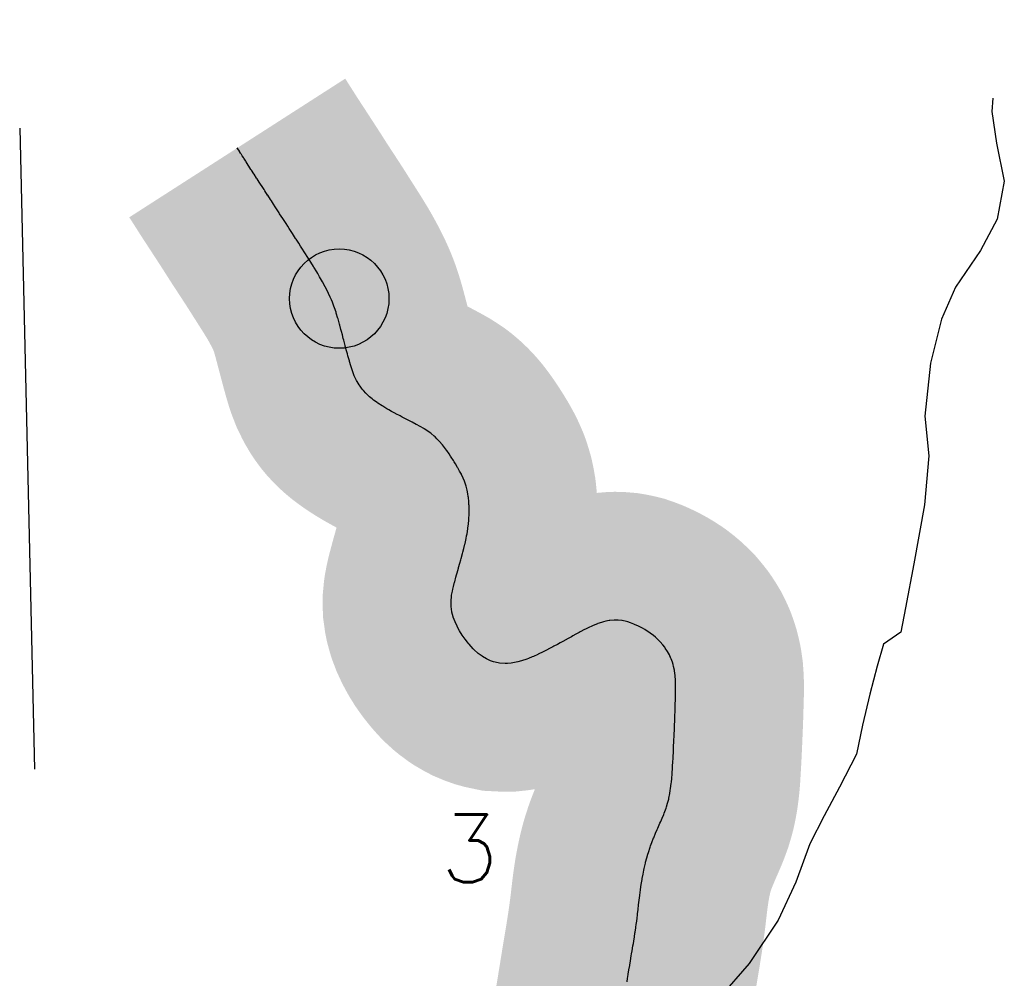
# Model space of a CAD drawing. Header units: feet. Extents: x 18803 to 104580, y -6601 to 116448.
# Tile 59 of 102: x 34342 to 38179, y 112082 to 115818. Entities that reach past the tile are written whole.
import ezdxf

# ---------------------------------------------------------------- set-up
doc = ezdxf.new("R2010")
doc.units = ezdxf.units.FT
doc.header["$LTSCALE"] = 100
doc.header["$MEASUREMENT"] = 0
doc.linetypes.add('DASHED', pattern=[0.75, 0.5, -0.25])
doc.layers.get('0').update_dxf_attribs({"color": 253})
for name, color, linetype in [('ELPC BOLD TITLE SHEET', 3, 'Continuous'), ('ELPC-XIST', 6, 'Continuous'), ('ELRGOV-SECTION', 253, 'DASHED'), ('ESR-MONS', 2, 'Continuous'), ('ET-SEC NUMBS', 253, 'Continuous'), ('SL-VICINITY MAP', 2, 'Continuous')]:
    doc.layers.add(name, color=color, linetype=linetype)
doc.styles.add('L2640', font='simplex.shx', dxfattribs={"height": 264})

# ---------------------------------------------------------------- blocks, each defined once
blk = doc.blocks.new('escor')
h = blk.add_hatch(color=155)
edge = h.paths.add_edge_path()
edge.add_arc((0, 0), 0.07333333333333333, 0, 360)
blk.add_circle((0, 0), 0.07333333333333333)

msp = doc.modelspace()

# ---------------------------------------------------------------- linework, layer by layer
at = {"layer": 'ELPC BOLD TITLE SHEET', "const_width": 1000}
msp.add_lwpolyline([(36461.2769755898, 111574.4424003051), (36471.24968207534, 111586.1811316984), (36474.11270233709, 111589.5224765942), (36481.48161731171, 111598.0546071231), (36491.64898539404, 111609.6753604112), (36499.17473823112, 111618.2471911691), (36501.62827540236, 111621.0516889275), (36511.66995430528, 111632.457100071), (36521.88917489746, 111643.9782473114), (36523.83705844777, 111646.1865525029), (36532.21488888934, 111655.6402284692), (36542.74528933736, 111667.5654078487), (36548.10133299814, 111673.616047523), (36553.46533478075, 111679.6682514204), (36564.31035306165, 111691.9875418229), (36572.05500701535, 111700.8502370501), (36575.29353659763, 111704.5787078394), (36586.25096192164, 111717.4465250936), (36594.83213258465, 111727.4185110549), (36597.07441522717, 111730.1790399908), (36606.97685061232, 111742.5767950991), (36616.36087625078, 111754.8362950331), (36624.28946804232, 111766.50200505), (36632.08964481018, 111778.5804205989), (36637.35471465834, 111787.1072995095), (36639.45807423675, 111791.0961242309), (36646.00429565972, 111804.1340380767), (36651.94219797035, 111816.7079748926), (36655.17611000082, 111823.9182183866), (36656.98500776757, 111828.6887840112), (36661.9719985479, 111842.4738812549), (36666.68998090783, 111856.7838790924), (36669.18832052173, 111864.846643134), (36671.02841400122, 111871.5236751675), (36675.01291600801, 111886.664387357), (36678.93648444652, 111902.0369543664), (36680.31866962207, 111907.7249062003), (36682.44563695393, 111917.6423707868), (36685.78299282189, 111933.4585647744), (36688.92160400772, 111949.1220196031), (36689.54769549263, 111952.432922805), (36691.71554488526, 111964.7681946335), (36694.35781265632, 111980.2220368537), (36696.907887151, 111995.6757590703), (36697.22356200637, 111997.5341424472), (36699.32026898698, 112010.5629358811), (36701.66103403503, 112025.2435328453), (36704.04772910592, 112039.5311733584), (36704.5539020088, 112042.6424266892), (36706.40712497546, 112053.8352289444), (36708.68355383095, 112068.348599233), (36711.06036570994, 112083.2369857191), (36711.81375223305, 112087.8372390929), (36713.56390094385, 112098.7356341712), (36716.22862812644, 112114.9955541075), (36719.08125639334, 112132.2389052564), (36719.19991451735, 112132.9684762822), (36722.08779249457, 112150.4670399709), (36725.24759766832, 112169.8155835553), (36726.43111258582, 112176.897244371), (36728.55639836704, 112189.6224497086), (36731.69770104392, 112208.6247907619), (36733.25779750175, 112218.3296964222), (36734.56949003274, 112226.6854765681), (36737.32272480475, 112244.1934521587), (36739.42133719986, 112257.4450600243), (36739.99722339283, 112261.3782683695), (36742.48565983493, 112278.8670271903), (36744.76497575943, 112294.8399492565), (36745.06160423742, 112296.9335525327), (36747.58780007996, 112315.2150292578), (36749.73777972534, 112331.37461693), (36749.95806868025, 112333.079555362), (36752.13107376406, 112350.5491359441), (36754.03181363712, 112367.8997223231), (36756.23788066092, 112386.6106577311), (36758.31483291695, 112404.1911173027), (36758.60351211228, 112406.5348368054), (36761.26137116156, 112426.8468769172), (36762.97019777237, 112439.2295307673), (36764.15817256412, 112447.2669337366), (36767.35712889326, 112467.7073462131), (36768.02028944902, 112471.6875471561), (36771.11631387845, 112488.4053041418), (36773.99188936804, 112502.944627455), (36775.39729060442, 112509.5485773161), (36780.17763351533, 112530.9756039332), (36781.09384088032, 112534.8062374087), (36785.69658914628, 112552.2100942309), (36789.81824877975, 112566.4295232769), (36791.81372954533, 112572.7767085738), (36798.30930247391, 112592.5966615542), (36800.18750954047, 112598.0255868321), (36805.28886243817, 112611.5071629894), (36812.45777915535, 112629.5939904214), (36812.66346671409, 112630.0982622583), (36820.06766843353, 112647.7555793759), (36826.23204694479, 112662.4875488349), (36828.11055757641, 112666.782442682), (36836.86141206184, 112686.7266794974), (36839.85319039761, 112693.5762152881), (36845.42890557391, 112706.5526761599), (36851.47803052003, 112721.071401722), (36853.45411365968, 112726.1634934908), (36860.69609404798, 112745.5798255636), (36862.20651749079, 112749.8471822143), (36866.65724905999, 112764.7143235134), (36871.00373540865, 112780.8399897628), (36871.62786965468, 112783.622333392), (36875.43352183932, 112802.7072744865), (36877.32405622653, 112813.5557086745), (36878.57561973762, 112821.9882273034), (36881.14368848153, 112841.6581291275), (36881.70475573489, 112846.5272359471), (36883.15779469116, 112861.3350136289), (36884.54796688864, 112879.3727868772), (36884.6662783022, 112881.1755212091), (36885.82317429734, 112901.2911629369), (36886.49233073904, 112912.7365084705), (36886.96461104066, 112921.7983178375), (36888.20325389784, 112942.5100727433), (36888.43462745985, 112946.7310725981), (36889.27413746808, 112963.3332675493), (36889.98608805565, 112977.9153934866), (36890.29705301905, 112984.5837144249), (36891.29502986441, 113005.9970828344), (36891.40437720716, 113008.314092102), (36892.24428753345, 113027.3980595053), (36892.62539035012, 113036.8026035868), (36893.08579284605, 113048.1564070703), (36893.77740073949, 113065.2873448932), (36893.8902782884, 113067.7606634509), (36894.62876229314, 113086.2294124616), (36894.96115149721, 113094.420745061), (36895.30266043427, 113104.751835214), (36895.30365832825, 113104.7841690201), (36895.3047177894, 113104.8162259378), (36895.88920642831, 113123.7572053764), (36895.92579791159, 113124.944622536), (36896.47373619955, 113143.0721979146), (36896.81805841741, 113156.3288180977), (36897.02875968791, 113162.779390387), (36897.62550538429, 113182.8844270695), (36897.68913278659, 113185.2241822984), (36898.04374731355, 113203.116541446), (36898.17774107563, 113213.2172634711), (36898.05457309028, 113223.2891136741), (36897.68240362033, 113239.4920767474), (36897.52411320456, 113242.9543478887), (36896.21256609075, 113261.5986027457), (36893.63872447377, 113280.0441939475), (36893.17507240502, 113282.6716542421), (36889.92821723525, 113297.3221862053), (36888.10350930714, 113304.5036472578), (36885.27842325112, 113313.6325628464), (36880.7108922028, 113326.7790693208), (36879.94904451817, 113328.6736842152), (36873.66632246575, 113342.3639000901), (36870.06718148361, 113349.3557980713), (36866.31709304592, 113355.6310239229), (36857.56580058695, 113369.0962951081), (36855.5037878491, 113372.0550718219), (36847.69176604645, 113381.8871752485), (36838.28123518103, 113393.1128402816), (36837.04675199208, 113394.3921199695), (36824.74404098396, 113406.3436066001), (36819.30118270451, 113411.3434307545), (36811.40106691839, 113417.9809839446), (36798.85362602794, 113427.7450347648), (36797.60761420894, 113428.6202331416), (36783.31832410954, 113437.9580101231), (36777.60181814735, 113441.4058327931), (36768.61754345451, 113446.4781201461), (36756.52326221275, 113452.8446460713), (36753.48007040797, 113454.3429990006), (36737.88188092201, 113461.5248110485), (36734.86400109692, 113462.8231211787), (36722.09793206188, 113467.7084294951), (36712.0119620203, 113471.1780633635), (36706.25137773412, 113472.65748413), (36690.29063593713, 113476.0112919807), (36688.02980199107, 113476.3847405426), (36674.2581326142, 113477.538052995), (36663.17932215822, 113477.9032523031), (36658.22149745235, 113477.7111675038), (36642.23512387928, 113476.3798602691), (36639.21159038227, 113475.9481827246), (36626.1786116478, 113473.3326341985), (36617.23512384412, 113471.2091506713), (36609.68172512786, 113469.0101230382), (36595.1178824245, 113464.2772601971), (36593.07337580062, 113463.5184972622), (36576.42517287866, 113456.8198174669), (36572.11916320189, 113454.9528084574), (36559.88693720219, 113449.274867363), (36546.98065751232, 113443.018862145), (36543.41715267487, 113441.2147632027), (36526.61032236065, 113432.3938026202), (36521.91879342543, 113429.9188895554), (36509.34234225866, 113423.0611983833), (36497.28969258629, 113416.411037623), (36491.80167368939, 113413.3813144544), (36473.88256805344, 113403.4462459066), (36472.74785002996, 113402.8225791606), (36472.74077582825, 113402.8186970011), (36472.73209698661, 113402.8139269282), (36455.71823723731, 113393.4770678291), (36455.70275693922, 113393.4685466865), (36455.68682488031, 113393.4598034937), (36448.1813434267, 113389.328391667), (36437.48289014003, 113383.4948230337), (36423.73007340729, 113376.0546431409), (36419.11013152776, 113373.6235017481), (36400.95854033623, 113364.2437029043), (36400.46108768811, 113363.9874703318), (36381.54857789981, 113354.4369079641), (36362.75105265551, 113345.3342763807), (36361.34351656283, 113344.6662761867), (36343.942176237, 113336.5332291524), (36339.65556639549, 113334.6083233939), (36324.96364171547, 113328.5017636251), (36317.94734902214, 113325.9237243), (36296.87913657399, 113319.0555168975), (36283.71827431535, 113315.2162976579), (36277.31789970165, 113313.9343204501), (36256.6650360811, 113310.7547466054), (36243.41281048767, 113309.4228310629), (36234.39910807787, 113309.3182238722), (36211.82279355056, 113310.455775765), (36194.57080270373, 113314.0804842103), (36188.31600551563, 113315.7939644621), (36177.03032582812, 113319.8460821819), (36165.78711064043, 113324.6459657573), (36160.52098628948, 113327.3724785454), (36144.97879925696, 113336.4055457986), (36144.14449747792, 113336.960347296), (36128.50427541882, 113348.5663449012), (36126.16828951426, 113350.4908959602), (36114.41796175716, 113361.1908335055), (36108.74047918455, 113366.7690091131), (36101.4485716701, 113374.6861869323), (36093.10940907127, 113384.2303262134), (36089.34164063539, 113388.8002103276), (36078.96482282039, 113402.116275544), (36077.78149822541, 113403.7150016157), (36066.66207010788, 113419.4784430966), (36056.44067926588, 113435.9829393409), (36055.99419948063, 113436.7615506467), (36046.93654485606, 113453.4076338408), (36046.5193425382, 113454.2396326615), (36038.37750479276, 113471.8599207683), (36031.56440480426, 113489.7426310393), (36031.28581589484, 113490.6458305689), (36026.32982142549, 113508.8796948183), (36025.97096097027, 113510.6451184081), (36023.13366133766, 113530.6727723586), (36022.80271838, 113551.7619587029), (36024.66611223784, 113571.4274286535), (36025.1672833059, 113574.9188344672), (36028.2330817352, 113590.7295024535), (36030.0687435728, 113599.345855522), (36032.48316927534, 113609.1692781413), (36036.77720898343, 113625.7808695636), (36037.1312861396, 113627.1086900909), (36041.91946293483, 113644.900411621), (36044.3340464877, 113653.9349874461), (36046.76394682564, 113662.7749120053), (36051.84650595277, 113680.9715540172), (36052.37884385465, 113682.8911025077), (36057.10961651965, 113699.564201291), (36060.74598735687, 113712.490169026), (36062.47331782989, 113718.7827580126), (36067.82442576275, 113738.0518191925), (36069.1945186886, 113743.1185399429), (36072.8217207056, 113757.26451648), (36077.04976618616, 113774.479805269), (36077.5086073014, 113776.4633177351), (36081.66491710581, 113795.7525107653), (36083.75410069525, 113805.9869591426), (36085.30827529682, 113814.9714778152), (36088.29559291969, 113834.3437348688), (36088.65254760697, 113836.6222888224), (36090.69230871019, 113853.5479579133), (36091.93707465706, 113867.1339296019), (36092.28733299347, 113872.2911203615), (36093.12718659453, 113890.4543175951), (36093.296594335, 113897.5576964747), (36093.2867470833, 113908.3134977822), (36093.01427536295, 113925.0765835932), (36092.89369555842, 113928.873399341), (36091.95677992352, 113940.6627537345), (36090.50364683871, 113955.6249927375), (36090.0104811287, 113959.6321320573), (36088.26667506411, 113969.9323696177), (36085.35257202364, 113984.6887216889), (36084.20962939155, 113989.672408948), (36081.24781933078, 113999.955558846), (36076.30451191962, 114015.7230673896), (36074.89971443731, 114019.6911723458), (36070.17093890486, 114030.9562318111), (36063.68790946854, 114045.3618050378), (36063.2023854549, 114046.3612569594), (36056.40844770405, 114059.1691429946), (36049.71786868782, 114071.2604335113), (36048.71350717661, 114072.9533899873), (36040.40883116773, 114086.6154595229), (36035.28579569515, 114094.951286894), (36032.04014219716, 114100.1028251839), (36023.6470982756, 114113.1938819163), (36020.75979171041, 114117.6048998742), (36015.11059004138, 114126.0220463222), (36006.34982563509, 114138.6857734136), (36005.29583362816, 114140.1654452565), (35997.28868727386, 114151.0033992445), (35989.90154738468, 114160.6829628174), (35988.053324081, 114162.927584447), (35978.44442552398, 114174.1562999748), (35975.595499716, 114177.3391525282), (35968.13448630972, 114184.9626012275), (35960.65405996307, 114192.2277761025), (35957.1703181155, 114195.3821731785), (35945.57831760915, 114205.2110935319), (35942.13746862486, 114207.8372441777), (35932.34296341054, 114214.3512559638), (35918.21543969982, 114223.6626103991), (35916.95128899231, 114224.4500887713), (35903.12824803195, 114232.2491471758), (35888.38960400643, 114240.218379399), (35887.52563157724, 114240.6833487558), (35871.94140495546, 114248.9762200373), (35859.02016516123, 114255.7268621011), (35856.31745122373, 114257.1248839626), (35840.39369326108, 114265.2594904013), (35832.40750503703, 114269.3531072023), (35824.1811519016, 114273.6030319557), (35807.63581759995, 114282.3057791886), (35806.35993590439, 114282.9922862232), (35790.67344193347, 114291.6556258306), (35780.8823404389, 114297.1942863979), (35773.01900726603, 114301.7836053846), (35756.83149552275, 114311.5552631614), (35755.16643970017, 114312.5966072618), (35737.83885977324, 114323.9683432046), (35734.94496333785, 114325.9343641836), (35721.15236359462, 114335.8634068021), (35714.97338957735, 114340.5568198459), (35705.29980686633, 114348.625975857), (35697.02142277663, 114356.0574257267), (35690.52856888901, 114362.4994828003), (35681.41262635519, 114372.3854145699), (35676.9388162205, 114377.7824793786), (35668.20993803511, 114389.6373523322), (35665.07056854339, 114394.4526052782), (35656.83385155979, 114408.4601806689), (35654.92566948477, 114412.0806896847), (35645.959207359, 114430.6740042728), (35638.58834583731, 114449.455196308), (35635.90592698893, 114457.0633180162), (35632.29613868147, 114468.7154356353), (35627.1799888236, 114486.2571963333), (35626.664049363, 114488.0645571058), (35621.16413868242, 114507.8616741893), (35618.95581339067, 114515.9964000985), (35615.72794061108, 114528.0789317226), (35611.00787160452, 114545.8333424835), (35610.26570181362, 114548.6068620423), (35604.85543897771, 114569.1112574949), (35603.14954282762, 114575.4412563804), (35599.4132242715, 114589.6301406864), (35595.90952506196, 114602.8199335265), (35593.89555671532, 114610.5049562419), (35589.33158957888, 114627.8850874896), (35588.35025210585, 114631.5454683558), (35582.5146109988, 114652.5953888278), (35582.40915396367, 114652.9597662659), (35575.89808267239, 114674.5011345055), (35574.71070291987, 114678.2513844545), (35568.69330727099, 114695.7802561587), (35566.32056748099, 114702.2753808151), (35560.61926383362, 114716.782563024), (35556.89388230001, 114725.7594577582), (35551.76798223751, 114737.232262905), (35545.62176371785, 114750.5317897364), (35542.42312883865, 114757.0734832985), (35532.64391664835, 114776.5056148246), (35532.42275837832, 114776.9312790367), (35521.68952898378, 114797.1012566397), (35518.54213297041, 114802.8134132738), (35510.76919372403, 114816.6223583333), (35503.31932922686, 114829.3853958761), (35499.60962296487, 114835.5846514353), (35488.23171122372, 114854.1361447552), (35486.88916109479, 114856.3155120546), (35476.78089042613, 114872.5403016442), (35470.11621000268, 114883.0894575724), (35465.19576960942, 114890.7903995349), (35453.48375625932, 114909.2572375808), (35453.16593223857, 114909.755987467), (35441.58839117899, 114927.9110923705), (35436.46102628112, 114936.0031559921), (35429.59969708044, 114946.8628858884), (35419.46063693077, 114962.8512817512), (35417.43855455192, 114965.9980362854), (35405.03850411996, 114985.1824340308), (35402.94380571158, 114988.4180324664), (35392.55404839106, 115004.3796143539), (35386.32437194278, 115013.9498000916), (35380.0264269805, 115023.6076189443), (35380.01615492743, 115023.6233228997), (35380.00574716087, 115023.6392833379), (35369.51979246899, 115039.6705492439), (35367.48580748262, 115042.7702976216), (35354.99665013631, 115061.842396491), (35353.08430566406, 115064.8043617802), (35342.81463868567, 115080.8225910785), (35337.55990332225, 115089.1716516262), (35331.01283099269, 115099.589485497), (35322.75886960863, 115112.3418503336), (35322.73964910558, 115112.3717115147), (35322.72011981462, 115112.4018846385), (35319.48803633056, 115117.4234951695), (35308.64097591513, 115134.227653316), (35308.25586048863, 115134.8220960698), (35297.3660083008, 115151.6228386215), (35294.58018368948, 115155.9089050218), (35286.51001382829, 115168.282168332), (35280.66997307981, 115177.2403107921), (35275.81690470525, 115184.6947746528), (35267.37260233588, 115197.7072689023), (35265.38758940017, 115200.7455109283), (35255.22069187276, 115216.3038857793), (35254.77366092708, 115216.9875582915), (35245.07097637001, 115231.7862512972), (35243.03528416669, 115234.9015295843), (35234.97127928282, 115247.4678914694), (35232.48270376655, 115251.349603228), (35224.55212267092, 115263.8162407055), (35222.93092533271, 115266.3592284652), (35215.15131567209, 115278.5993601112), (35213.58506650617, 115281.0547663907), (35209.40914267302, 115287.6249233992), (35206.0462716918, 115292.876964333), (35205.46826193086, 115293.8100296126), (35203.89886293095, 115296.2580825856), (35202.68607646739, 115298.1748306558), (35198.35613780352, 115305.0000210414), (35198.20918292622, 115305.2291073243), (35192.00764878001, 115314.790387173), (35189.8426968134, 115318.1612971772)], dxfattribs=at)
at = {"layer": 'ELPC-XIST'}
msp.add_lwpolyline([(36708.68355383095, 112068.348599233), (36711.06036570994, 112083.2369857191), (36711.81375223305, 112087.8372390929), (36713.56390094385, 112098.7356341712), (36716.22862812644, 112114.9955541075), (36719.08125639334, 112132.2389052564), (36719.19991451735, 112132.9684762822), (36722.08779249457, 112150.4670399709), (36725.24759766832, 112169.8155835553), (36726.43111258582, 112176.897244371), (36728.55639836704, 112189.6224497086), (36731.69770104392, 112208.6247907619), (36733.25779750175, 112218.3296964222), (36734.56949003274, 112226.6854765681), (36737.32272480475, 112244.1934521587), (36739.42133719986, 112257.4450600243), (36739.99722339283, 112261.3782683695), (36742.48565983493, 112278.8670271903), (36744.76497575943, 112294.8399492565), (36745.06160423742, 112296.9335525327), (36747.58780007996, 112315.2150292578), (36749.73777972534, 112331.37461693), (36749.95806868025, 112333.079555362), (36752.13107376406, 112350.5491359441), (36754.03181363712, 112367.8997223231), (36756.23788066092, 112386.6106577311), (36758.31483291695, 112404.1911173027), (36758.60351211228, 112406.5348368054), (36761.26137116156, 112426.8468769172), (36762.97019777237, 112439.2295307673), (36764.15817256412, 112447.2669337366), (36767.35712889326, 112467.7073462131), (36768.02028944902, 112471.6875471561), (36771.11631387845, 112488.4053041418), (36773.99188936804, 112502.944627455), (36775.39729060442, 112509.5485773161), (36780.17763351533, 112530.9756039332), (36781.09384088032, 112534.8062374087), (36785.69658914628, 112552.2100942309), (36789.81824877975, 112566.4295232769), (36791.81372954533, 112572.7767085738), (36798.30930247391, 112592.5966615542), (36800.18750954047, 112598.0255868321), (36805.28886243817, 112611.5071629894), (36812.45777915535, 112629.5939904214), (36812.66346671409, 112630.0982622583), (36820.06766843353, 112647.7555793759), (36826.23204694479, 112662.4875488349), (36828.11055757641, 112666.782442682), (36836.86141206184, 112686.7266794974), (36839.85319039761, 112693.5762152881), (36845.42890557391, 112706.5526761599), (36851.47803052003, 112721.071401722), (36853.45411365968, 112726.1634934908), (36860.69609404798, 112745.5798255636), (36862.20651749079, 112749.8471822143), (36866.65724905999, 112764.7143235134), (36871.00373540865, 112780.8399897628), (36871.62786965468, 112783.622333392), (36875.43352183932, 112802.7072744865), (36877.32405622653, 112813.5557086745), (36878.57561973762, 112821.9882273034), (36881.14368848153, 112841.6581291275), (36881.70475573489, 112846.5272359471), (36883.15779469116, 112861.3350136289), (36884.54796688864, 112879.3727868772), (36884.6662783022, 112881.1755212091), (36885.82317429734, 112901.2911629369), (36886.49233073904, 112912.7365084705), (36886.96461104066, 112921.7983178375), (36888.20325389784, 112942.5100727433), (36888.43462745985, 112946.7310725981), (36889.27413746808, 112963.3332675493), (36889.98608805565, 112977.9153934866), (36890.29705301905, 112984.5837144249), (36891.29502986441, 113005.9970828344), (36891.40437720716, 113008.314092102), (36892.24428753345, 113027.3980595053), (36892.62539035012, 113036.8026035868), (36893.08579284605, 113048.1564070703), (36893.77740073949, 113065.2873448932), (36893.8902782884, 113067.7606634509), (36894.62876229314, 113086.2294124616), (36894.96115149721, 113094.420745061), (36895.30266043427, 113104.751835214), (36895.30365832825, 113104.7841690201), (36895.3047177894, 113104.8162259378), (36895.88920642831, 113123.7572053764), (36895.92579791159, 113124.944622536), (36896.47373619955, 113143.0721979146), (36896.81805841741, 113156.3288180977), (36897.02875968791, 113162.779390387), (36897.62550538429, 113182.8844270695), (36897.68913278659, 113185.2241822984), (36898.04374731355, 113203.116541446), (36898.17774107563, 113213.2172634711), (36898.05457309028, 113223.2891136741), (36897.68240362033, 113239.4920767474), (36897.52411320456, 113242.9543478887), (36896.21256609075, 113261.5986027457), (36893.63872447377, 113280.0441939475), (36893.17507240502, 113282.6716542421), (36889.92821723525, 113297.3221862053), (36888.10350930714, 113304.5036472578), (36885.27842325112, 113313.6325628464), (36880.7108922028, 113326.7790693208), (36879.94904451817, 113328.6736842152), (36873.66632246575, 113342.3639000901), (36870.06718148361, 113349.3557980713), (36866.31709304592, 113355.6310239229), (36857.56580058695, 113369.0962951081), (36855.5037878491, 113372.0550718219), (36847.69176604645, 113381.8871752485), (36838.28123518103, 113393.1128402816), (36837.04675199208, 113394.3921199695), (36824.74404098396, 113406.3436066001), (36819.30118270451, 113411.3434307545), (36811.40106691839, 113417.9809839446), (36798.85362602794, 113427.7450347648), (36797.60761420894, 113428.6202331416), (36783.31832410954, 113437.9580101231), (36777.60181814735, 113441.4058327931), (36768.61754345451, 113446.4781201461), (36756.52326221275, 113452.8446460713), (36753.48007040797, 113454.3429990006), (36737.88188092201, 113461.5248110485), (36734.86400109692, 113462.8231211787), (36722.09793206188, 113467.7084294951), (36712.0119620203, 113471.1780633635), (36706.25137773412, 113472.65748413), (36690.29063593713, 113476.0112919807), (36688.02980199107, 113476.3847405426), (36674.2581326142, 113477.538052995), (36663.17932215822, 113477.9032523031), (36658.22149745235, 113477.7111675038), (36642.23512387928, 113476.3798602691), (36639.21159038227, 113475.9481827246), (36626.1786116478, 113473.3326341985), (36617.23512384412, 113471.2091506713), (36609.68172512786, 113469.0101230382), (36595.1178824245, 113464.2772601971), (36593.07337580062, 113463.5184972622), (36576.42517287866, 113456.8198174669), (36572.11916320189, 113454.9528084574), (36559.88693720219, 113449.274867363), (36546.98065751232, 113443.018862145), (36543.41715267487, 113441.2147632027), (36526.61032236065, 113432.3938026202), (36521.91879342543, 113429.9188895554), (36509.34234225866, 113423.0611983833), (36497.28969258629, 113416.411037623), (36491.80167368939, 113413.3813144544), (36473.88256805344, 113403.4462459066), (36472.74785002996, 113402.8225791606), (36472.74077582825, 113402.8186970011), (36472.73209698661, 113402.8139269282), (36455.71823723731, 113393.4770678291), (36455.70275693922, 113393.4685466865), (36455.68682488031, 113393.4598034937), (36448.1813434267, 113389.328391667), (36437.48289014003, 113383.4948230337), (36423.73007340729, 113376.0546431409), (36419.11013152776, 113373.6235017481), (36400.95854033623, 113364.2437029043), (36400.46108768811, 113363.9874703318), (36381.54857789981, 113354.4369079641), (36362.75105265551, 113345.3342763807), (36361.34351656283, 113344.6662761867), (36343.942176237, 113336.5332291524), (36339.65556639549, 113334.6083233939), (36324.96364171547, 113328.5017636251), (36317.94734902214, 113325.9237243), (36296.87913657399, 113319.0555168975), (36283.71827431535, 113315.2162976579), (36277.31789970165, 113313.9343204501), (36256.6650360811, 113310.7547466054), (36243.41281048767, 113309.4228310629), (36234.39910807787, 113309.3182238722), (36211.82279355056, 113310.455775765), (36194.57080270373, 113314.0804842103), (36188.31600551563, 113315.7939644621), (36177.03032582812, 113319.8460821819), (36165.78711064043, 113324.6459657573), (36160.52098628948, 113327.3724785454), (36144.97879925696, 113336.4055457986), (36144.14449747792, 113336.960347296), (36128.50427541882, 113348.5663449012), (36126.16828951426, 113350.4908959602), (36114.41796175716, 113361.1908335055), (36108.74047918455, 113366.7690091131), (36101.4485716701, 113374.6861869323), (36093.10940907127, 113384.2303262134), (36089.34164063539, 113388.8002103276), (36078.96482282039, 113402.116275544), (36077.78149822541, 113403.7150016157), (36066.66207010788, 113419.4784430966), (36056.44067926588, 113435.9829393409), (36055.99419948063, 113436.7615506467), (36046.93654485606, 113453.4076338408), (36046.5193425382, 113454.2396326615), (36038.37750479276, 113471.8599207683), (36031.56440480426, 113489.7426310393), (36031.28581589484, 113490.6458305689), (36026.32982142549, 113508.8796948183), (36025.97096097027, 113510.6451184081), (36023.13366133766, 113530.6727723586), (36022.80271838, 113551.7619587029), (36024.66611223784, 113571.4274286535), (36025.1672833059, 113574.9188344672), (36028.2330817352, 113590.7295024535), (36030.0687435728, 113599.345855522), (36032.48316927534, 113609.1692781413), (36036.77720898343, 113625.7808695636), (36037.1312861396, 113627.1086900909), (36041.91946293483, 113644.900411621), (36044.3340464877, 113653.9349874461), (36046.76394682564, 113662.7749120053), (36051.84650595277, 113680.9715540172), (36052.37884385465, 113682.8911025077), (36057.10961651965, 113699.564201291), (36060.74598735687, 113712.490169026), (36062.47331782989, 113718.7827580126), (36067.82442576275, 113738.0518191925), (36069.1945186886, 113743.1185399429), (36072.8217207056, 113757.26451648), (36077.04976618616, 113774.479805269), (36077.5086073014, 113776.4633177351), (36081.66491710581, 113795.7525107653), (36083.75410069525, 113805.9869591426), (36085.30827529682, 113814.9714778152), (36088.29559291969, 113834.3437348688), (36088.65254760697, 113836.6222888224), (36090.69230871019, 113853.5479579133), (36091.93707465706, 113867.1339296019), (36092.28733299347, 113872.2911203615), (36093.12718659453, 113890.4543175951), (36093.296594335, 113897.5576964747), (36093.2867470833, 113908.3134977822), (36093.01427536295, 113925.0765835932), (36092.89369555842, 113928.873399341), (36091.95677992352, 113940.6627537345), (36090.50364683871, 113955.6249927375), (36090.0104811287, 113959.6321320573), (36088.26667506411, 113969.9323696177), (36085.35257202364, 113984.6887216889), (36084.20962939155, 113989.672408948), (36081.24781933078, 113999.955558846), (36076.30451191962, 114015.7230673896), (36074.89971443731, 114019.6911723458), (36070.17093890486, 114030.9562318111), (36063.68790946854, 114045.3618050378), (36063.2023854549, 114046.3612569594), (36056.40844770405, 114059.1691429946), (36049.71786868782, 114071.2604335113), (36048.71350717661, 114072.9533899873), (36040.40883116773, 114086.6154595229), (36035.28579569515, 114094.951286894), (36032.04014219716, 114100.1028251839), (36023.6470982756, 114113.1938819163), (36020.75979171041, 114117.6048998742), (36015.11059004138, 114126.0220463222), (36006.34982563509, 114138.6857734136), (36005.29583362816, 114140.1654452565), (35997.28868727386, 114151.0033992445), (35989.90154738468, 114160.6829628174), (35988.053324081, 114162.927584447), (35978.44442552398, 114174.1562999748), (35975.595499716, 114177.3391525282), (35968.13448630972, 114184.9626012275), (35960.65405996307, 114192.2277761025), (35957.1703181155, 114195.3821731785), (35945.57831760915, 114205.2110935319), (35942.13746862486, 114207.8372441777), (35932.34296341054, 114214.3512559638), (35918.21543969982, 114223.6626103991), (35916.95128899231, 114224.4500887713), (35903.12824803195, 114232.2491471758), (35888.38960400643, 114240.218379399), (35887.52563157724, 114240.6833487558), (35871.94140495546, 114248.9762200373), (35859.02016516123, 114255.7268621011), (35856.31745122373, 114257.1248839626), (35840.39369326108, 114265.2594904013), (35832.40750503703, 114269.3531072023), (35824.1811519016, 114273.6030319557), (35807.63581759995, 114282.3057791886), (35806.35993590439, 114282.9922862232), (35790.67344193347, 114291.6556258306), (35780.8823404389, 114297.1942863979), (35773.01900726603, 114301.7836053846), (35756.83149552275, 114311.5552631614), (35755.16643970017, 114312.5966072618), (35737.83885977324, 114323.9683432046), (35734.94496333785, 114325.9343641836), (35721.15236359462, 114335.8634068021), (35714.97338957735, 114340.5568198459), (35705.29980686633, 114348.625975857), (35697.02142277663, 114356.0574257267), (35690.52856888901, 114362.4994828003), (35681.41262635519, 114372.3854145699), (35676.9388162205, 114377.7824793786), (35668.20993803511, 114389.6373523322), (35665.07056854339, 114394.4526052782), (35656.83385155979, 114408.4601806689), (35654.92566948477, 114412.0806896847), (35645.959207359, 114430.6740042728), (35638.58834583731, 114449.455196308), (35635.90592698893, 114457.0633180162), (35632.29613868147, 114468.7154356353), (35627.1799888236, 114486.2571963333), (35626.664049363, 114488.0645571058), (35621.16413868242, 114507.8616741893), (35618.95581339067, 114515.9964000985), (35615.72794061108, 114528.0789317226), (35611.00787160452, 114545.8333424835), (35610.26570181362, 114548.6068620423), (35604.85543897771, 114569.1112574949), (35603.14954282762, 114575.4412563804), (35599.4132242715, 114589.6301406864), (35595.90952506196, 114602.8199335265), (35593.89555671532, 114610.5049562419), (35589.33158957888, 114627.8850874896), (35588.35025210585, 114631.5454683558), (35582.5146109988, 114652.5953888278), (35582.40915396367, 114652.9597662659), (35575.89808267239, 114674.5011345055), (35574.71070291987, 114678.2513844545), (35568.69330727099, 114695.7802561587), (35566.32056748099, 114702.2753808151), (35560.61926383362, 114716.782563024), (35556.89388230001, 114725.7594577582), (35551.76798223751, 114737.232262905), (35545.62176371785, 114750.5317897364), (35542.42312883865, 114757.0734832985), (35532.64391664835, 114776.5056148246), (35532.42275837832, 114776.9312790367), (35521.68952898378, 114797.1012566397), (35518.54213297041, 114802.8134132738), (35510.76919372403, 114816.6223583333), (35503.31932922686, 114829.3853958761), (35499.60962296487, 114835.5846514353), (35488.23171122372, 114854.1361447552), (35486.88916109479, 114856.3155120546), (35476.78089042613, 114872.5403016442), (35470.11621000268, 114883.0894575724), (35465.19576960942, 114890.7903995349), (35453.48375625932, 114909.2572375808), (35453.16593223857, 114909.755987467), (35441.58839117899, 114927.9110923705), (35436.46102628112, 114936.0031559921), (35429.59969708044, 114946.8628858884), (35419.46063693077, 114962.8512817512), (35417.43855455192, 114965.9980362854), (35405.03850411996, 114985.1824340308), (35402.94380571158, 114988.4180324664), (35392.55404839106, 115004.3796143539), (35386.32437194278, 115013.9498000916), (35380.0264269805, 115023.6076189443), (35380.01615492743, 115023.6233228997), (35380.00574716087, 115023.6392833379), (35369.51979246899, 115039.6705492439), (35367.48580748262, 115042.7702976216), (35354.99665013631, 115061.842396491), (35353.08430566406, 115064.8043617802), (35342.81463868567, 115080.8225910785), (35337.55990332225, 115089.1716516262), (35331.01283099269, 115099.589485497), (35322.75886960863, 115112.3418503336), (35322.73964910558, 115112.3717115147), (35322.72011981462, 115112.4018846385), (35319.48803633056, 115117.4234951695), (35308.64097591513, 115134.227653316), (35308.25586048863, 115134.8220960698), (35297.3660083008, 115151.6228386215), (35294.58018368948, 115155.9089050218), (35286.51001382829, 115168.282168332), (35280.66997307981, 115177.2403107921), (35275.81690470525, 115184.6947746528), (35267.37260233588, 115197.7072689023), (35265.38758940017, 115200.7455109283), (35255.22069187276, 115216.3038857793), (35254.77366092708, 115216.9875582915), (35245.07097637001, 115231.7862512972), (35243.03528416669, 115234.9015295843), (35234.97127928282, 115247.4678914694), (35232.48270376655, 115251.349603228), (35224.55212267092, 115263.8162407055), (35222.93092533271, 115266.3592284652), (35215.15131567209, 115278.5993601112), (35213.58506650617, 115281.0547663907), (35209.40914267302, 115287.6249233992), (35206.0462716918, 115292.876964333), (35205.46826193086, 115293.8100296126), (35203.89886293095, 115296.2580825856), (35202.68607646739, 115298.1748306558), (35198.35613780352, 115305.0000210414), (35198.20918292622, 115305.2291073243), (35192.00764878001, 115314.790387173), (35189.8426968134, 115318.1612971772)], dxfattribs=at)
at = {"layer": 'ELRGOV-SECTION', "ltscale": 50}
msp.add_line((34342.12000546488, 115396.0110712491), (34606.00614953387, 104071.669216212), dxfattribs=at)
at = {"layer": 'SL-VICINITY MAP'}
msp.add_lwpolyline([(38133.93386176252, 115512.3395800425), (38129.73899732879, 115460.7764840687), (38148.77319098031, 115336.3680179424), (38178.80270482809, 115189.1510369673), (38151.02992304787, 115041.0940444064), (38085.54373508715, 114918.7384725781), (37988.75243717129, 114776.2408414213), (37933.97552687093, 114650.7597157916), (37890.95411721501, 114479.5128183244), (37869.747521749, 114272.4898949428), (37884.2900389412, 114118.485476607), (37868.19227911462, 113927.9427289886), (37826.22582667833, 113697.6498087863), (37794.06285053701, 113526.5607114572), (37775.33596425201, 113431.134159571), (37707.93315652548, 113384.2180200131), (37683.74884948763, 113298.5557171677), (37654.58385925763, 113189.8527282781), (37626.39688249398, 113068.039207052), (37602.39713589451, 112956.1300957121), (37537.20312505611, 112827.2163972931), (37476.92112024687, 112714.780014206), (37421.47937701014, 112605.6951585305), (37366.83935339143, 112457.2477179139), (37297.01064482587, 112308.5795478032), (37185.05119772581, 112139.6119949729), (37072.09320139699, 112010.0041666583)], dxfattribs=at)

# ---------------------------------------------------------------- block references
at = {"layer": 'ESR-MONS', "xscale": 2640, "yscale": 2640, "zscale": 2640}
msp.add_blockref('escor', (35587.40299999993, 114731.1410000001), dxfattribs=at)

# ---------------------------------------------------------------- texts
at = {"layer": 'ET-SEC NUMBS', "style": 'L2640'}
msp.add_text('3', height=264, dxfattribs=at).set_placement((35981.58233800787, 112456.1510519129))

doc.saveas('drawing.dxf')
